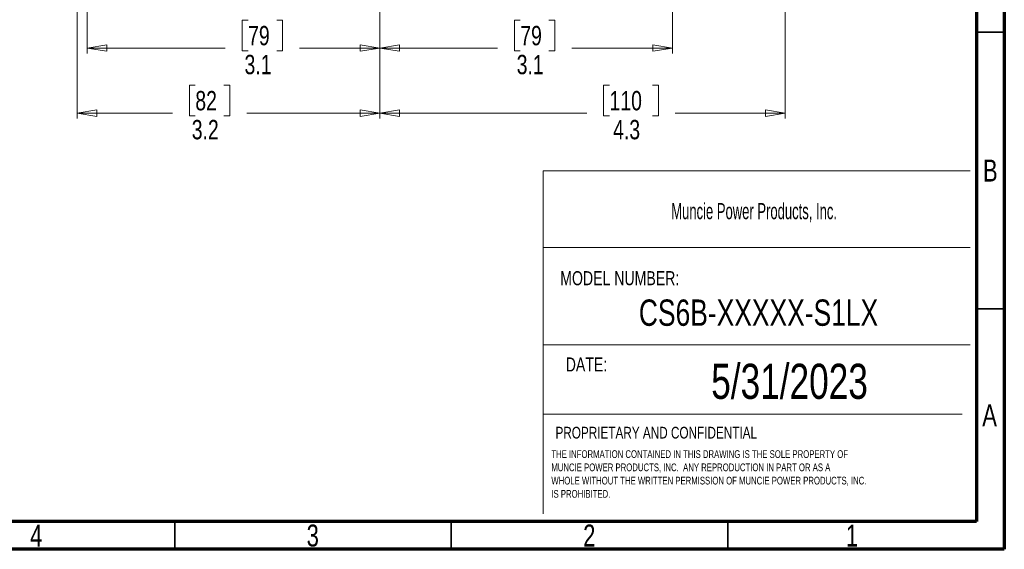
# Model space of a CAD drawing. Header units: inches. Extents: x 0.6 to 16.3, y 0.2 to 11.5.
# Tile 25 of 34: x 9.3 to 16.3, y 0.2 to 4. Entities that reach past the tile are written whole.
import ezdxf

# ---------------------------------------------------------------- set-up
doc = ezdxf.new("R2010")
doc.units = ezdxf.units.IN
doc.header["$MEASUREMENT"] = 0
doc.styles.add('SLDTEXTSTYLE0', font='TXT', dxfattribs={"width": 0.75})
doc.styles.add('SLDTEXTSTYLE1', font='TXT', dxfattribs={"width": 0.605})
doc.dimstyles.new('SLDDIMSTYLE1', dxfattribs={"dimtxt": 0.137795, "dimasz": 0.14, "dimexe": 0, "dimexo": 0.0625, "dimgap": 0.034449, "dimtad": 0, "dimdec": 1, "dimlfac": 1.5, "dimrnd": 1e-09, "dimzin": 12, "dimdsep": 46, "dimtxsty": 'SLDTEXTSTYLE0', "dimblk1": 'CLOSED', "dimblk2": 'CLOSED', "dimsah": 1, "dimcen": 0.09, "dimadec": 0, "dimazin": 3, "dimtfac": 1, "dimtdec": 1, "dimtofl": 0, "dimtmove": 0, "dimatfit": 3, "dimldrblk": 'CLOSED', "dimfxl": 0, "dimfrac": 2, "dimtolj": 1, "dimtzin": 12, "dimarcsym": 0})
doc.dimstyles.new('SLDDIMSTYLE3', dxfattribs={"dimtxt": 0.137795, "dimasz": 0.14, "dimexe": 0, "dimexo": 0.0625, "dimgap": 0.034449, "dimtad": 0, "dimdec": 1, "dimlfac": 1.5, "dimrnd": 1e-09, "dimzin": 12, "dimdsep": 46, "dimtxsty": 'SLDTEXTSTYLE0', "dimblk1": 'CLOSED', "dimblk2": 'CLOSED', "dimsah": 1, "dimcen": 0.09, "dimadec": 0, "dimazin": 3, "dimtfac": 1, "dimtofl": 0, "dimtmove": 0, "dimatfit": 3, "dimldrblk": 'CLOSED', "dimfxl": 0, "dimfrac": 2, "dimtolj": 1, "dimtzin": 12, "dimarcsym": 0})

# ---------------------------------------------------------------- blocks, each defined once
blk = doc.blocks.new('SW_NOTE_0')
at = {"color": 0, "linetype": 'Continuous', "lineweight": 0, "char_height": 0.055, "attachment_point": 1, "style": 'SLDTEXTSTYLE0'}
for s, insert in [('THE INFORMATION CONTAINED IN THIS DRAWING IS THE SOLE PROPERTY OF', (0, 0.0709)), ('MUNCIE POWER PRODUCTS, INC.  ANY REPRODUCTION IN PART OR AS A', (0, -0.0235)), ('WHOLE WITHOUT THE WRITTEN PERMISSION OF MUNCIE POWER PRODUCTS, INC.', (0, -0.1178)), ('IS PROHIBITED.', (0, -0.2122))]:
    blk.add_mtext(s, dxfattribs=dict(at, insert=insert))
blk = doc.blocks.new('_Closed')
at = {"color": 0, "linetype": 'ByBlock', "lineweight": -2}
for p, q in [((-1, 0.166667), (0, 0)), ((-1, 0.166667), (-1, -0.166667)), ((0, 0), (-1, -0.166667)), ((0, 0), (-1, 0))]:
    blk.add_line(p, q, dxfattribs=at)
blk = doc.blocks.new('_D_1')
at = {"color": 7, "linetype": 'Continuous', "lineweight": 0}
for p, q in [((14.7793, 7.1346), (14.7793, 3.2632)), ((11.8927, 4.7001), (11.8927, 3.2632)), ((13.5284, 3.5011), (13.4864, 3.5011)), ((13.4864, 3.5011), (13.4864, 3.2823)), ((13.8339, 3.5011), (13.8759, 3.5011)), ((13.8759, 3.5011), (13.8759, 3.2823)), ((11.8927, 3.3026), (13.3656, 3.3026)), ((14.7793, 3.3026), (13.9967, 3.3026)), ((13.4864, 3.2823), (13.5284, 3.2823)), ((13.8759, 3.2823), (13.8339, 3.2823))]:
    blk.add_line(p, q, dxfattribs=at)
at = {"color": 7, "linetype": 'Continuous', "lineweight": 18, "xscale": 0.14, "yscale": 0.14, "rotation": 180.0000000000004}
blk.add_blockref('_Closed', (11.8927, 3.3026), dxfattribs=at)
at = {"color": 7, "linetype": 'Continuous', "lineweight": 18, "xscale": 0.14, "yscale": 0.14}
blk.add_blockref('_Closed', (14.7793, 3.3026), dxfattribs=at)
at = {"color": 7, "linetype": 'Continuous', "lineweight": 18, "char_height": 0.1378, "attachment_point": 1, "style": 'SLDTEXTSTYLE0'}
for s, insert in [('110', (13.5284, 3.4599)), ('4.3', (13.5539, 3.2538))]:
    blk.add_mtext(s, dxfattribs=dict(at, insert=insert))
blk = doc.blocks.new('_D_3')
at = {"color": 7, "linetype": 'Continuous', "lineweight": 0}
for p, q in [((11.8927, 4.7001), (11.8927, 3.7264)), ((13.976, 4.4608), (13.976, 3.7264)), ((12.893, 3.9642), (12.851, 3.9642)), ((12.851, 3.9642), (12.851, 3.7455)), ((13.0966, 3.9642), (13.1386, 3.9642)), ((13.1386, 3.9642), (13.1386, 3.7455)), ((11.8927, 3.7658), (12.7301, 3.7658)), ((12.851, 3.7455), (12.893, 3.7455)), ((13.1386, 3.7455), (13.0966, 3.7455)), ((13.976, 3.7658), (13.2594, 3.7658))]:
    blk.add_line(p, q, dxfattribs=at)
at = {"color": 7, "linetype": 'Continuous', "lineweight": 18, "xscale": 0.14, "yscale": 0.14, "rotation": 180.0000000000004}
blk.add_blockref('_Closed', (11.8927, 3.7658, -0.3299), dxfattribs=at)
at = {"color": 7, "linetype": 'Continuous', "lineweight": 18, "xscale": 0.14, "yscale": 0.14}
blk.add_blockref('_Closed', (13.976, 3.7658, -0.3299), dxfattribs=at)
at = {"color": 7, "linetype": 'Continuous', "lineweight": 18, "char_height": 0.1378, "attachment_point": 1, "style": 'SLDTEXTSTYLE0'}
for s, insert in [('79', (12.893, 3.9231)), ('3.1', (12.8675, 3.717))]:
    blk.add_mtext(s, dxfattribs=dict(at, insert=insert))
blk = doc.blocks.new('_D_5')
at = {"color": 7, "linetype": 'Continuous', "lineweight": 0}
for p, q in [((11.8927, 4.7001), (11.8927, 3.7264)), ((9.8093, 4.4608), (9.8093, 3.7264)), ((10.9553, 3.9642), (10.9133, 3.9642)), ((10.9133, 3.9642), (10.9133, 3.7455)), ((11.1589, 3.9642), (11.2009, 3.9642)), ((11.2009, 3.9642), (11.2009, 3.7455)), ((9.8093, 3.7658), (10.7925, 3.7658)), ((10.9133, 3.7455), (10.9553, 3.7455)), ((11.2009, 3.7455), (11.1589, 3.7455)), ((11.8927, 3.7658), (11.3218, 3.7658))]:
    blk.add_line(p, q, dxfattribs=at)
at = {"color": 7, "linetype": 'Continuous', "lineweight": 18, "xscale": 0.14, "yscale": 0.14, "rotation": 180.0000000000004}
blk.add_blockref('_Closed', (9.8093, 3.7658, -0.3299), dxfattribs=at)
at = {"color": 7, "linetype": 'Continuous', "lineweight": 18, "xscale": 0.14, "yscale": 0.14}
blk.add_blockref('_Closed', (11.8927, 3.7658, -0.3299), dxfattribs=at)
at = {"color": 7, "linetype": 'Continuous', "lineweight": 18, "char_height": 0.1378, "attachment_point": 1, "style": 'SLDTEXTSTYLE0'}
for s, insert in [('79', (10.9553, 3.9231)), ('3.1', (10.9299, 3.717))]:
    blk.add_mtext(s, dxfattribs=dict(at, insert=insert))
blk = doc.blocks.new('_D_6')
at = {"color": 7, "linetype": 'Continuous', "lineweight": 0}
for p, q in [((9.7397, 5.7055), (9.7397, 3.2632)), ((11.8927, 4.7001), (11.8927, 3.2632)), ((10.5797, 3.5011), (10.5377, 3.5011)), ((10.5377, 3.5011), (10.5377, 3.2823)), ((10.7833, 3.5011), (10.8253, 3.5011)), ((10.8253, 3.5011), (10.8253, 3.2823)), ((9.7397, 3.3026), (10.4168, 3.3026)), ((11.8927, 3.3026), (10.9461, 3.3026)), ((10.5377, 3.2823), (10.5797, 3.2823)), ((10.8253, 3.2823), (10.7833, 3.2823))]:
    blk.add_line(p, q, dxfattribs=at)
at = {"color": 7, "linetype": 'Continuous', "lineweight": 18, "xscale": 0.14, "yscale": 0.14, "rotation": 180.0000000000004}
blk.add_blockref('_Closed', (9.7397, 3.3026, -0.3299), dxfattribs=at)
at = {"color": 7, "linetype": 'Continuous', "lineweight": 18, "xscale": 0.14, "yscale": 0.14}
blk.add_blockref('_Closed', (11.8927, 3.3026, -0.3299), dxfattribs=at)
at = {"color": 7, "linetype": 'Continuous', "lineweight": 18, "char_height": 0.1378, "attachment_point": 1, "style": 'SLDTEXTSTYLE0'}
for s, insert in [('82', (10.5797, 3.4599)), ('3.2', (10.5542, 3.2538))]:
    blk.add_mtext(s, dxfattribs=dict(at, insert=insert))

msp = doc.modelspace()

# ---------------------------------------------------------------- linework, layer by layer
at = {"color": 7, "linetype": 'Continuous', "lineweight": 70}
for p, q in [((16.3386, 11.4961), (16.3386, 0.1969)), ((16.1417, 11.2992), (16.1417, 0.3937)), ((16.1417, 0.3937), (0.7874, 0.3937)), ((16.3386, 0.1969), (0.5906, 0.1969))]:
    msp.add_line(p, q, dxfattribs=at)
at = {"color": 7, "linetype": 'Continuous', "lineweight": 35}
for p, q in [((16.1417, 3.878), (16.3386, 3.878)), ((16.1417, 1.9094), (16.3386, 1.9094)), ((10.4331, 0.3937), (10.4331, 0.1969)), ((12.4016, 0.3937), (12.4016, 0.1969)), ((14.3701, 0.3937), (14.3701, 0.1969))]:
    msp.add_line(p, q, dxfattribs=at)
at = {"color": 7, "linetype": 'Continuous', "lineweight": 18}
for p, q in [((13.0548, 2.8926), (13.0548, 0.4497)), ((13.0548, 2.8926), (16.0946, 2.8926)), ((13.0548, 2.3453), (16.0946, 2.3453)), ((13.0548, 1.6528), (16.0946, 1.6528)), ((13.0548, 1.1579), (16.0382, 1.1579))]:
    msp.add_line(p, q, dxfattribs=at)

# ---------------------------------------------------------------- block references
at = {"color": 7, "linetype": 'Continuous', "lineweight": 0}
msp.add_blockref('SW_NOTE_0', (13.1142, 0.8313), dxfattribs=at)

# ---------------------------------------------------------------- texts
for s, insert, char_height, attachment_point, style in [('B', (16.239, 2.9714), 0.1562, 2, 'SLDTEXTSTYLE0'), ('Muncie Power Products, Inc.', (13.9677, 2.6618), 0.114583, 1, 'SLDTEXTSTYLE1'), ('MODEL NUMBER:', (13.1775, 2.1771), 0.1, 1, 'SLDTEXTSTYLE0'), ('CS6B-XXXXX-S1LX', (14.5889, 1.9754), 0.1875, 2, 'SLDTEXTSTYLE0'), ('DATE:', (13.2165, 1.5628), 0.1, 1, 'SLDTEXTSTYLE0'), ('5/31/2023', (14.8098, 1.5179), 0.25, 2, 'SLDTEXTSTYLE0'), ('A', (16.2338, 1.2292), 0.1562, 2, 'SLDTEXTSTYLE0'), ('PROPRIETARY AND CONFIDENTIAL', (13.1436, 1.0689), 0.083333, 1, 'SLDTEXTSTYLE0'), ('4', (9.4472, 0.3729), 0.1562, 2, 'SLDTEXTSTYLE0'), ('3', (11.4157, 0.3729), 0.1562, 2, 'SLDTEXTSTYLE0'), ('2', (13.3843, 0.3729), 0.1562, 2, 'SLDTEXTSTYLE0'), ('1', (15.2543, 0.3729), 0.1562, 2, 'SLDTEXTSTYLE0')]:
    msp.add_mtext(s, dxfattribs=dict(at, insert=insert, char_height=char_height, attachment_point=attachment_point, style=style))

# ---------------------------------------------------------------- dimensions: what is measured, and where the dimension line sits
at = {"color": 7, "linetype": 'Continuous', "lineweight": 18}
for base, p1, p2, dimstyle, picture, middle in [((11.8927, 3.3026), (14.7793, 7.174), (11.8927, 4.7395), 'SLDDIMSTYLE1', '_D_1', (13.6812, 3.3026)), ((11.8927, 3.3026), (9.7397, 5.7449), (11.8927, 4.7395), 'SLDDIMSTYLE1', '_D_6', (10.6815, 3.3026)), ((11.8927, 3.7658), (9.8093, 4.5002), (11.8927, 4.7395), 'SLDDIMSTYLE1', '_D_5', (11.0571, 3.7658)), ((13.976, 3.7658), (11.8927, 4.7395), (13.976, 4.5002), 'SLDDIMSTYLE3', '_D_3', (12.9948, 3.7658))]:
    dim = msp.add_linear_dim(base=base, p1=p1, p2=p2, dimstyle=dimstyle, dxfattribs=at)
    dim.commit()
    dim.dimension.update_dxf_attribs({"geometry": picture, "text_midpoint": middle, "dimtype": 160})

doc.saveas('drawing.dxf')
